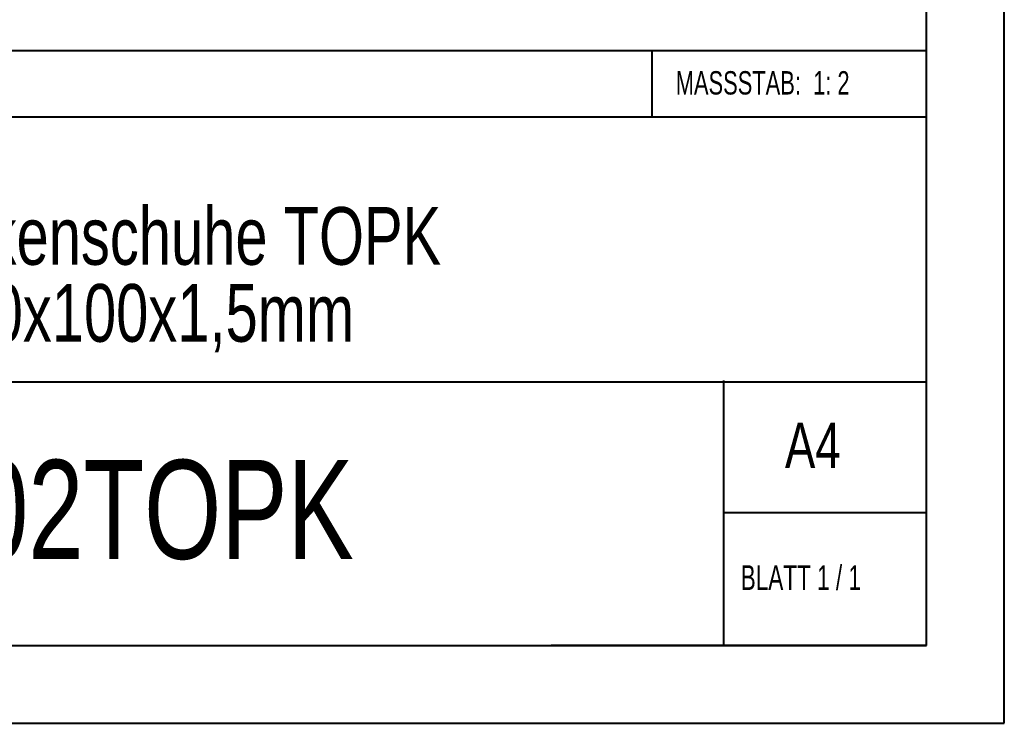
# Model space of a CAD drawing. Header units: millimetres. Extents: x 0 to 210, y 0 to 297.
# Tile 3 of 8: x 147 to 210, y 0 to 45. Entities that reach past the tile are written whole.
import ezdxf

# ---------------------------------------------------------------- set-up
doc = ezdxf.new("R2010")
doc.units = ezdxf.units.MM
doc.styles.add('SLDTEXTSTYLE0', font='TXT', dxfattribs={"width": 0.75})
doc.styles.add('SLDTEXTSTYLE1', font='TXT', dxfattribs={"width": 0.681818})
doc.styles.add('SLDTEXTSTYLE2', font='TXT', dxfattribs={"width": 0.7})

# ---------------------------------------------------------------- blocks, each defined once
blk = doc.blocks.new('SW_NOTE_1')
at = {"color": 0, "linetype": 'Continuous', "lineweight": 0, "char_height": 3.70417, "attachment_point": 2, "style": 'SLDTEXTSTYLE0'}
for s, insert in [('Balkenschuhe TOPK', (23.209, 4.775)), ('60x100x1,5mm', (22.164, -0.164))]:
    blk.add_mtext(s, dxfattribs=dict(at, insert=insert))

msp = doc.modelspace()

# ---------------------------------------------------------------- linework, layer by layer
at = {"color": 7, "linetype": 'Continuous', "lineweight": 40}
for p, q in [((210.079, 0.215), (210.079, 297.215)), ((205.079, 5.215), (205.079, 292.215)), ((205.079, 43.371), (10.111, 43.371)), ((187.472, 39.121), (187.472, 43.371)), ((205.079, 39.121), (108.911, 39.121)), ((108.911, 22.121), (205.079, 22.121)), ((192.079, 5.215), (192.079, 22.215)), ((205.079, 13.715), (192.079, 13.715)), ((10.079, 5.215), (205.079, 5.215)), ((205.079, 5.215), (180.988, 5.215)), ((0.079, 0.215), (210.079, 0.215))]:
    msp.add_line(p, q, dxfattribs=at)

# ---------------------------------------------------------------- block references
at = {"color": 7, "linetype": 'Continuous', "lineweight": 0}
msp.add_blockref('SW_NOTE_1', (133.483, 28.571), dxfattribs=at)

# ---------------------------------------------------------------- texts
for s, insert, char_height, attachment_point, style in [('MASSSTAB:  1: 2', (188.988, 42.069), 1.5, 1, 'SLDTEXTSTYLE2'), ('A4', (196, 19.515), 2.9104, 1, 'SLDTEXTSTYLE0'), ('30502TOPK', (150.789, 17.118), 6.35, 2, 'SLDTEXTSTYLE0'), ('BLATT 1 / 1', (193.157, 10.36), 1.5875, 1, 'SLDTEXTSTYLE1')]:
    msp.add_mtext(s, dxfattribs=dict(at, insert=insert, char_height=char_height, attachment_point=attachment_point, style=style))

doc.saveas('drawing.dxf')
